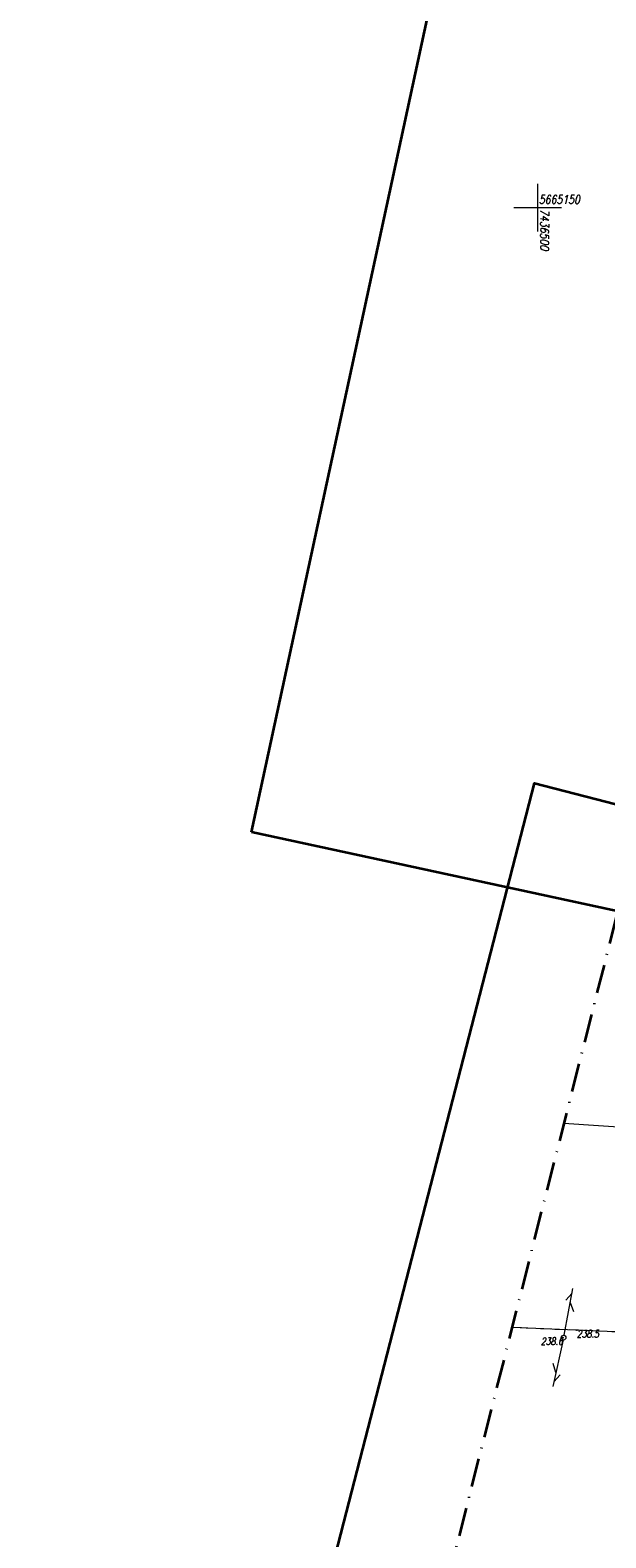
# Model space of a CAD drawing. Header units: millimetres. Extents: x 7436010 to 7436992, y 5663514 to 5666647.
# Tile 48 of 73: x 7436447 to 7436507, y 5665010 to 5665169. Entities that reach past the tile are written whole.
import ezdxf
from ezdxf.enums import TextEntityAlignment as Align

# ---------------------------------------------------------------- set-up
doc = ezdxf.new("R2010")
doc.units = ezdxf.units.MM
for name, pattern in [('GAK', [3.5, 2, -0.75, 0, -0.75]), ('GDE', [0]), ('GUZ', [1.5, 1, -0.5])]:
    doc.linetypes.add(name, pattern=pattern)
doc.layers.add('_map', color=7, linetype='Continuous')
for name, color, linetype, lineweight in [('EDZPD_L_1', 7, 'GDE', 18), ('Podzial_sekcyjny_krzyze', 7, 'Continuous', 13), ('RZED', 7, 'Continuous', 18), ('UTTPA_T_3', 30, 'Continuous', 18), ('UŻYTKI LINIE', 96, 'GUZ', 18), ('WUKOS_T_0', 7, 'Continuous', 18), ('WUKOS_T_1', 7, 'Continuous', 18), ('ZAKRES MAPY', 1, 'GAK', 35)]:
    doc.layers.add(name, color=color, linetype=linetype, lineweight=lineweight)
doc.layers.add('RAMA WYPLOT', color=3, linetype='Continuous', lineweight=35, plot=False)
doc.styles.add('K1_ACAD', font='romans.shx', dxfattribs={"width": 0.8, "oblique": 12})

# ---------------------------------------------------------------- blocks, each defined once
blk = doc.blocks.new('SLS')
at = {"linetype": 'Continuous'}
blk.add_circle((0, 0), 0.25, dxfattribs=at)
blk = doc.blocks.new('PLT')
at = {"linetype": 'Continuous'}
for p, q in [((0.25, 0), (5.25, 0)), ((3.76605, 0), (2.9, -0.5)), ((3.9, 0.5), (4.76605, 0))]:
    blk.add_line(p, q, dxfattribs=at)
blk = doc.blocks.new('WSP')
at = {"linetype": 'Continuous'}
blk.add_circle((0, 0), 0.045, dxfattribs=at)
blk = doc.blocks.new('STUDZ')
at = {"layer": 'EDZPD_L_1'}
blk.add_line((7436497.3, 5665032.35), (7436529.09, 5665031.05), dxfattribs=at)
at = {"layer": 'Podzial_sekcyjny_krzyze', "color": 7, "lineweight": 13}
for p, q in [((7436500, 5665147.5), (7436500, 5665152.5)), ((7436497.5, 5665150), (7436502.5, 5665150))]:
    blk.add_line(p, q, dxfattribs=at)
at = {"layer": 'RAMA WYPLOT', "flags": 128}
for points in [[(7436469.91, 5665084.38), (7436654.27, 5665937.39), (7436791.11, 5665907.82), (7436606.75, 5665054.8)], [(7436274.44, 5664216.5), (7436499.65, 5665089.51), (7436635.21, 5665054.54), (7436410, 5664181.53)]]:
    blk.add_lwpolyline(points, close=True, dxfattribs=at)
at = {"layer": 'UŻYTKI LINIE', "flags": 128}
blk.add_lwpolyline([(7436497.3, 5665032.35), (7436529.09, 5665031.05)], dxfattribs=at)
at = {"layer": 'ZAKRES MAPY', "ltscale": 1.5}
blk.add_lwpolyline([(7436630.66, 5665497.39), (7436531.49, 5665129.94), (7436517.51, 5665111.87), (7436374.97, 5664551.12), (7436314.26, 5664327.89)], dxfattribs=at)
at = {"layer": 'UTTPA_T_3'}
for name, rotation in [('PLT', 79.19647052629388), ('PLT', 257.6492601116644), ('SLS', 0.06260915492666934)]:
    blk.add_blockref(name, (7436502.72, 5665031.26), dxfattribs=dict(at, rotation=rotation))
at = {"layer": 'WUKOS_T_0'}
blk.add_blockref('WSP', (7436504.11, 5665032.04), dxfattribs=at)
at = {"layer": 'WUKOS_T_0', "rotation": 0.06260915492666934}
blk.add_blockref('WSP', (7436502.64, 5665031.26), dxfattribs=at)
at = {"layer": 'RZED', "color": 7, "lineweight": 13, "style": 'K1_ACAD', "oblique": 12, "width": 0.8}
blk.add_text('5665150', height=0.9, dxfattribs=at).set_placement((7436500.12, 5665151.31), align=Align.TOP_LEFT)
blk.add_text('7436500', height=0.9, rotation=270, dxfattribs=at).set_placement((7436501.18, 5665149.84), align=Align.TOP_LEFT)
at = {"layer": 'WUKOS_T_1', "style": 'K1_ACAD', "oblique": 12, "width": 0.8}
blk.add_text('238.5', height=0.75, dxfattribs=at).set_placement((7436504.11, 5665032.04), align=Align.TOP_LEFT)
blk.add_text('238.6', height=0.75, rotation=0.0626, dxfattribs=at).set_placement((7436502.64, 5665031.26), align=Align.TOP_RIGHT)

msp = doc.modelspace()

# ---------------------------------------------------------------- linework, layer by layer
at = {"layer": 'EDZPD_L_1', "flags": 128}
msp.add_lwpolyline([(7436502.75, 5665053.8), (7436534.47, 5665051.66)], dxfattribs=at)

# ---------------------------------------------------------------- block references
at = {"layer": '_map'}
msp.add_blockref('STUDZ', (0, 0), dxfattribs=at)

doc.saveas('drawing.dxf')
